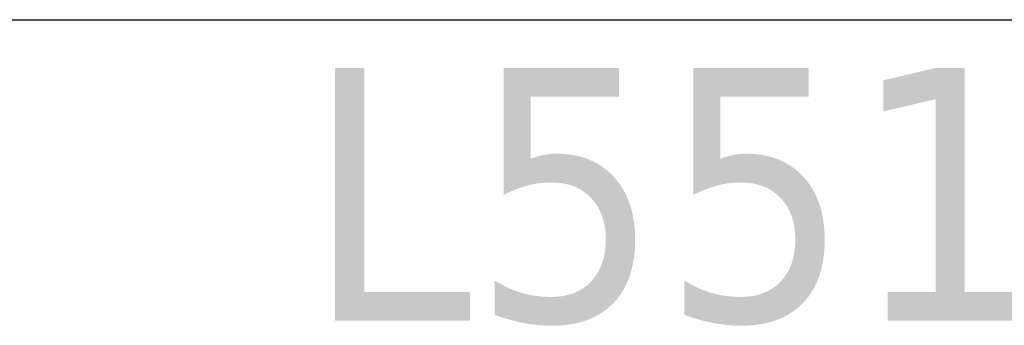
# Model space of a CAD drawing. Header units: metres. Extents: x 397.7 to 427.5, y 12.7 to 28.4.
# Tile 98 of 128: x 407.744 to 408.329, y 27.468 to 27.649. Entities that reach past the tile are written whole.
import ezdxf

# ---------------------------------------------------------------- set-up
doc = ezdxf.new("R2010")
doc.units = ezdxf.units.M
for name, color, linetype, lineweight in [('A-WALL-____-MCUT', 7, 'Continuous', 25), ('A-WALL-____-OTLN', 7, 'Continuous', 25), ('E-LITE-EQPM-IDEN', 7, 'Continuous', 30)]:
    doc.layers.add(name, color=color, linetype=linetype, lineweight=lineweight)
doc.styles.add('Tahoma_4', font='tahoma.ttf', dxfattribs={"height": 0.15})

# ---------------------------------------------------------------- blocks, each defined once
blk = doc.blocks.new('Family - Evans P5-151606-08_ENLLUMENAT_P5')
at = {"layer": 'A-WALL-____-MCUT', "color": 253, "true_color": 0xaaaaaa}
blk.add_line((0, 0), (2.89049, 0), dxfattribs=at)
at = {"layer": 'A-WALL-____-OTLN', "color": 253, "true_color": 0xaaaaaa}
blk.add_line((0, 0), (2.89049, 0), dxfattribs=at)
at = {"layer": 'A-WALL-____-OTLN', "color": 253, "lineweight": 18, "true_color": 0xaaaaaa}
blk.add_line((0, 0), (2.89049, 0), dxfattribs=at)
blk = doc.blocks.new('LONDR55-XX_ZZ-ARQ-CAA-M3D-Londres55_ifc-1-08_ENLLUMENAT_P5')
at = {"layer": 'A-WALL-____-OTLN', "color": 253, "lineweight": 18, "true_color": 0xaaaaaa}
blk.add_blockref('Family - Evans P5-151606-08_ENLLUMENAT_P5', (405.99698, 27.64946), dxfattribs=at)

msp = doc.modelspace()

# ---------------------------------------------------------------- block references
at = {"lineweight": 5}
msp.add_blockref('LONDR55-XX_ZZ-ARQ-CAA-M3D-Londres55_ifc-1-08_ENLLUMENAT_P5', (0, 0), dxfattribs=at)

# ---------------------------------------------------------------- texts
at = {"layer": 'E-LITE-EQPM-IDEN', "insert": (407.91411, 27.62078), "char_height": 0.15, "width": 0.7215187, "attachment_point": 1, "style": 'Tahoma_4'}
msp.add_mtext('L551.3', dxfattribs=at)

doc.saveas('drawing.dxf')
